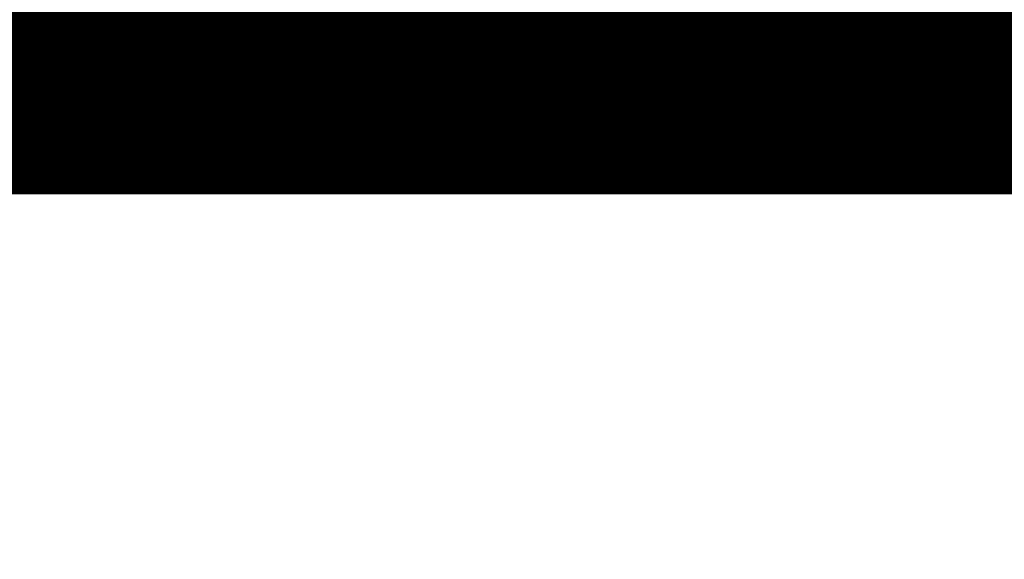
# Model space of a CAD drawing. Header units: millimetres. Extents: x 14400 to 93787, y -21104 to 39413.
# Tile 77 of 256: x 23682 to 23696, y 9741 to 9748. Entities that reach past the tile are written whole.
import ezdxf

# ---------------------------------------------------------------- set-up
doc = ezdxf.new("R2010")
doc.units = ezdxf.units.MM
doc.layers.add('__MODUS_ŚCIANY', color=2, linetype='Continuous', lineweight=35)
doc.layers.add('_MODUS - zielen', color=66, linetype='Continuous', lineweight=9)

msp = doc.modelspace()

# ---------------------------------------------------------------- linework, layer by layer
at = {"layer": '__MODUS_ŚCIANY', "ltscale": 2, "const_width": 3}
msp.add_lwpolyline([(22482.72843, 9742.23322), (23135.03227, 9742.23322), (23219.34561, 9747.23322), (23815.53999, 9747.23322)], dxfattribs=at)
at = {"layer": '_MODUS - zielen', "transparency": 33554687}
for points in [[(23692.77437, 9776.13425), (23688.96871, 9747.67454), (23688.96871, 9747.67454)], [(23692.77437, 9776.13425), (23688.96871, 9747.67454), (23688.96871, 9747.67454)], [(23686.32129, 9775.80332), (23689.63056, 9746.84722), (23689.63056, 9746.84722)], [(23686.48675, 9775.80332), (23689.63056, 9746.84722), (23689.63056, 9746.84722)], [(23687.97592, 9771.50127), (23689.79602, 9747.67454), (23689.79602, 9747.67454)], [(23688.14139, 9771.50127), (23689.96149, 9747.67454), (23689.96149, 9747.67454)], [(23693.10529, 9771.33581), (23689.96149, 9747.67454), (23689.96149, 9747.67454)], [(23693.10529, 9771.33581), (23689.96149, 9747.67454), (23689.96149, 9747.67454)], [(23684.66666, 9771.00488), (23689.79602, 9747.67454), (23689.79602, 9747.67454)], [(23684.66666, 9771.00488), (23689.63056, 9747.67454), (23689.63056, 9747.67454)], [(23681.35739, 9769.84664), (23688.63778, 9747.67454), (23688.63778, 9747.67454)], [(23681.35739, 9769.84664), (23688.63778, 9747.67454), (23688.63778, 9747.67454)], [(23694.26354, 9761.57347), (23690.45788, 9747.67454), (23694.09807, 9761.57347)], [(23684.99758, 9747.67454), (23685.16305, 9748.50185), (23684.50119, 9748.99824), (23684.83212, 9750.15649), (23684.50119, 9750.65288), (23685.16305, 9751.31473), (23684.66666, 9751.97659), (23684.83212, 9752.8039), (23684.83212, 9753.46576), (23684.83212, 9754.29307), (23684.66666, 9755.12039), (23684.33573, 9755.78225), (23684.33573, 9755.94771), (23684.33573, 9756.60956), (23684.17027, 9757.27142), (23684.0048, 9757.76781), (23683.67388, 9758.42966), (23683.34295, 9758.92605), (23683.01202, 9759.91883)], [(23683.17748, 9747.50907), (23684.0048, 9749.6601), (23684.50119, 9750.65288), (23685.8249, 9751.97659), (23686.32129, 9752.8039), (23687.31407, 9754.29307), (23688.30685, 9755.61678), (23689.13417, 9757.10595), (23689.79602, 9758.42966), (23690.45788, 9759.25698), (23691.28519, 9759.58791), (23692.11251, 9759.58791), (23692.93983, 9759.58791)], [(23684.33573, 9747.50907), (23684.0048, 9749.6601), (23683.67388, 9751.64566), (23683.17748, 9753.13483), (23683.17748, 9754.29307), (23682.84656, 9755.61678), (23682.68109, 9756.4441), (23682.51563, 9757.76781), (23682.51563, 9758.59512)], [(23683.17748, 9747.67454), (23685.8249, 9750.48742), (23686.98314, 9751.4802), (23688.14139, 9752.8039), (23687.31407, 9754.29307), (23689.63056, 9754.624), (23690.12695, 9755.45132), (23690.45788, 9756.27864), (23691.28519, 9757.27142)]]:
    msp.add_lwpolyline(points, dxfattribs=at)
for points in [[(23688.96871, 9747.67454), (23683.34295, 9766.04098)], [(23690.45788, 9747.67454), (23686.48675, 9761.408)]]:
    msp.add_lwpolyline(points, close=True, dxfattribs=at)

doc.saveas('drawing.dxf')
